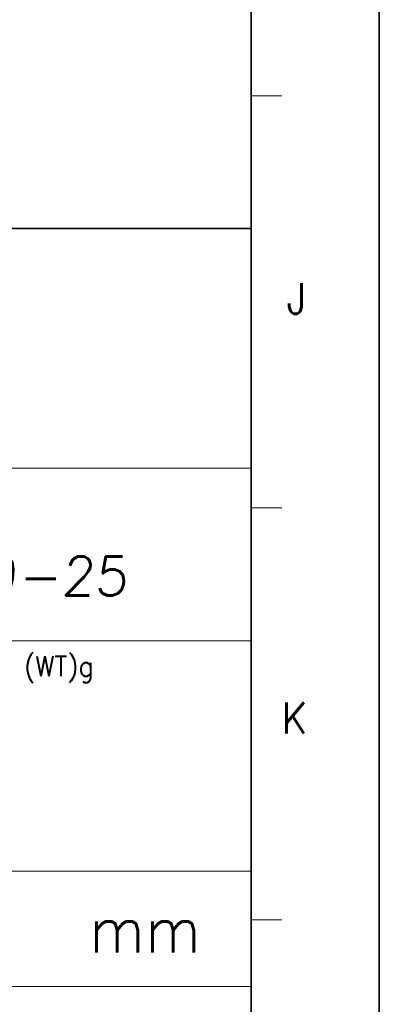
# Model space of a CAD drawing. Header units: millimetres. Extents: x 4065 to 8083, y -652 to 5416.
# Tile 22 of 256: x 4943 to 4984, y 240 to 353. Entities that reach past the tile are written whole.
import ezdxf
from ezdxf.enums import TextEntityAlignment as Align

# ---------------------------------------------------------------- set-up
doc = ezdxf.new("R2010")
doc.units = ezdxf.units.MM
doc.header["$LTSCALE"] = 0.8
doc.layers.get('0').update_dxf_attribs({"linetype": 'CONTINUOUS', "lineweight": 0})
doc.layers.add('2', color=3, linetype='CONTINUOUS', lineweight=0)
doc.styles.get("Standard").update_dxf_attribs({"font": 'romans.shx', "width": 0.8, "oblique": 5, "bigfont": 'whgtxt.shx'})

msp = doc.modelspace()

# ---------------------------------------------------------------- linework, layer by layer
at = {"color": 7, "linetype": 'Continuous', "lineweight": 35}
for p, q in [((4969.479, 202.892), (4969.479, 768.03)), ((4818.14, 329.007), (4969.479, 329.007))]:
    msp.add_line(p, q, dxfattribs=at)
at = {"color": 7, "linetype": 'Continuous'}
for p, q in [((4969.479, 344.176), (4973.006, 344.176)), ((4969.479, 202.892), (4969.479, 329.007)), ((4818.14, 301.591), (4969.479, 301.591)), ((4969.479, 297.081), (4973.006, 297.081)), ((4818.14, 281.851), (4969.479, 281.851)), ((4818.14, 255.531), (4969.479, 255.531)), ((4969.479, 249.986), (4973.006, 249.986)), ((4818.14, 242.371), (4969.479, 242.371))]:
    msp.add_line(p, q, dxfattribs=at)
at = {"color": 7, "linetype": 'Continuous', "lineweight": 35}
msp.add_lwpolyline([(4144.145, 782.461), (4144.145, 188.461), (4984.145, 188.461), (4984.145, 782.461)], close=True, dxfattribs=at)

# ---------------------------------------------------------------- texts
at = {"color": 7, "linetype": 'Continuous', "width": 0.933333}
for s, p in [('J', (4974.693, 321.003)), ('K', (4974.435, 273.058))]:
    msp.add_text(s, height=3.528, dxfattribs=at).set_placement(p, align=Align.MIDDLE_CENTER)
for s, height, p in [('(WT)g', 2.288, (4943.49, 280.113)), ('mm', 5.3387, (4950.942, 251.577))]:
    msp.add_text(s, height=height, dxfattribs=at).set_placement(p, align=Align.TOP_LEFT)
at = {"layer": '2', "oblique": 5}
msp.add_text('2015-09-25', height=4.4437, dxfattribs=at).set_placement((4914.962, 287.051))

doc.saveas('drawing.dxf')
